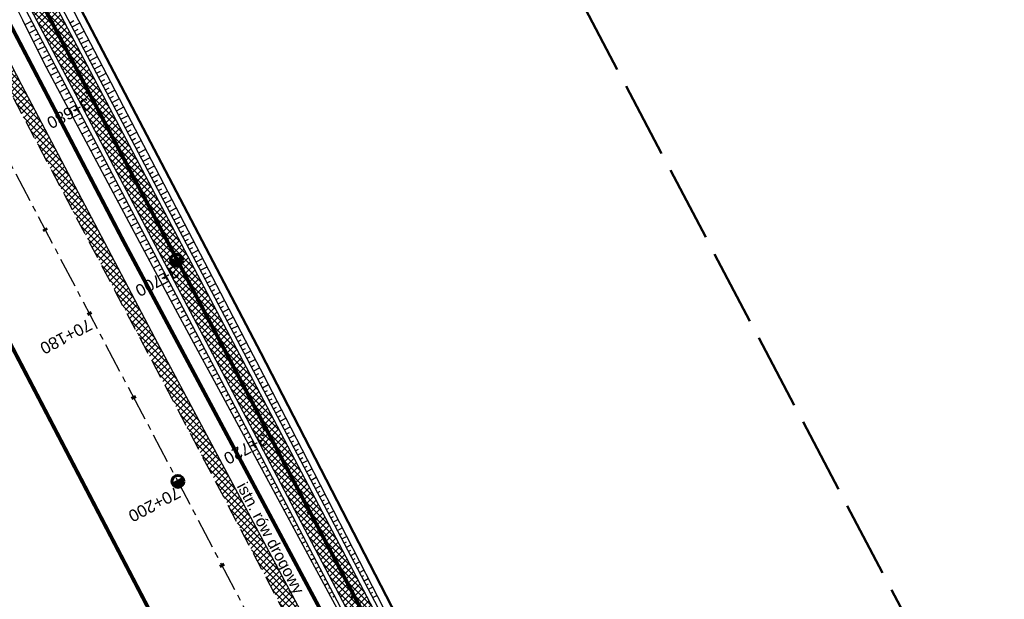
# Model space of a CAD drawing. Header units: metres. Extents: x 7529615 to 7533751, y 5721195 to 5727898.
# Tile 23 of 138: x 7531424 to 7531528, y 5724494 to 5724556. Entities that reach past the tile are written whole.
import ezdxf

# ---------------------------------------------------------------- set-up
doc = ezdxf.new("R2010")
doc.units = ezdxf.units.M
for name, pattern in [('CENTER', [50.8, 31.75, -6.35, 6.35, -6.35]), ('CENTER2', [28.575, 19.05, -3.175, 3.175, -3.175]), ('HIDDEN', [9.525, 6.35, -3.175]), ('L_0_09', [2.5, 2, -0.5])]:
    doc.linetypes.add(name, pattern=pattern)
for name, color, linetype in [('C-DROGI-SYTUACJA-ETYKIETY', 7, 'Continuous'), ('D-hatch-pobocza', 131, 'Continuous'), ('D-pobocza', 60, 'Continuous'), ('D-rowy', 160, 'Continuous'), ('D-skarpa', 2, 'Continuous'), ('D-skarpa-kreskowanie', 2, 'Continuous')]:
    doc.layers.add(name, color=color, linetype=linetype)
for name, color, linetype, lineweight, true_color in [('D-hatch-ciag-pieszo-rowerowy', 7, 'Continuous', 13, 0xff9f80), ('D-linia-podzialowa-ZRID', 7, 'Continuous', 50, 0x40ff00), ('zakres-mdcp', 7, 'L_0_09', 50, 0xff05ff)]:
    doc.layers.add(name, color=color, linetype=linetype, lineweight=lineweight, true_color=true_color)
for name, color, linetype, lineweight in [('D-krawędzie', 3, 'Continuous', 30), ('D-obrzeża', 2, 'Continuous', 30), ('D-opisy', 2, 'Continuous', 30), ('D-oś', 2, 'CENTER', 30), ('D-pas-drogowy', 7, 'HIDDEN', 50)]:
    doc.layers.add(name, color=color, linetype=linetype, lineweight=lineweight)
doc.layers.add('poprzeczki', color=7, linetype='Continuous', true_color=0x0000c7)
doc.styles.get("Standard").update_dxf_attribs({"font": 'arial.ttf'})

# ---------------------------------------------------------------- blocks, each defined once
blk = doc.blocks.new('kilometraz')
at = {"linetype": 'ByBlock', "lineweight": -2}
blk.add_hatch(color=0, dxfattribs=at).paths.add_polyline_path([(0, -0.28125, 0.41421356), (0.28125, 0, 0.41421356), (0, 0.28125)])
at = {"color": 0, "linetype": 'ByBlock', "lineweight": -2}
blk.add_line((0, 0.28125), (0, -0.28125), dxfattribs=at)
blk.add_circle((0, 0), 0.28125, dxfattribs=at)
blk = doc.blocks.new('AeccTickLine')
at = {"color": 0, "linetype": 'ByBlock', "lineweight": -2}
blk.add_line((0, 1), (0, -1), dxfattribs=at)

msp = doc.modelspace()

# ---------------------------------------------------------------- hatches: boundary and pattern name
at = {"layer": 'D-hatch-ciag-pieszo-rowerowy'}
h = msp.add_hatch(dxfattribs=at)
h.set_pattern_fill('ANSI37', color=256, scale=0.15, style=0)
h.set_pattern_definition([(45, (0.88535, 0.46493), (-0.33675960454, 0.33675960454), []), (135, (0.88535, 0.46493), (-0.33675960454, -0.33675960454), [])])
h.paths.add_polyline_path([(7531426.003, 5724559.81), (7531399.692, 5724609.942), (7531381.172, 5724645.403), (7531371.149, 5724664.426), (7531369.294, 5724662.583), (7531378.958, 5724644.242), (7531397.477, 5724608.783), (7531423.79, 5724558.646), (7531445.036, 5724518.378), (7531473.71, 5724463.87), (7531482.589, 5724446.952), (7531484.87, 5724447.986), (7531475.922, 5724465.034), (7531447.248, 5724519.543)])
at = {"layer": 'D-hatch-pobocza'}
h = msp.add_hatch(dxfattribs=at)
h.set_pattern_fill('ANSI37', color=256, scale=0.15, style=0)
h.set_pattern_definition([(45, (0, 0), (-0.33675960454, 0.33675960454), []), (135, (0, 0), (-0.33675960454, -0.33675960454), [])])
h.paths.add_polyline_path([(7531410.67, 5724574.2), (7531398.06, 5724598.28), (7531373.71, 5724644.55), (7531366.184, 5724659.134), (7531365.969, 5724658.886), (7531365.498, 5724656.917), (7531373.645, 5724641.454), (7531392.162, 5724605.999), (7531418.48, 5724555.853), (7531439.727, 5724515.582), (7531476.36, 5724446.19), (7531478.829, 5724445.626), (7531467.27, 5724466.87), (7531457.65, 5724485.09), (7531437.94, 5724521.98), (7531423.89, 5724548.61)])

# ---------------------------------------------------------------- linework, layer by layer
at = {"layer": 'D-krawędzie', "linetype": 'HIDDEN', "ltscale": 0.3, "flags": 128}
msp.add_lwpolyline([(7530572.01, 5726166.06), (7530620.381, 5726072.761), (7530641.555, 5726032.008), (7530660.961, 5725995.07), (7530689.128, 5725941.54), (7530707.336, 5725907.032), (7530725.256, 5725873.093), (7530743.97, 5725837.654), (7530770.527, 5725787.119), (7530787.864, 5725754.267), (7530809.898, 5725712.542), (7530824.739, 5725684.389), (7530840.856, 5725653.693), (7530860.675, 5725616.154), (7530865.283, 5725607.394), (7530878.05, 5725583.08), (7530918.172, 5725507.178), (7530950.163, 5725446.305), (7530993.419, 5725364.265), (7531022.766, 5725308.719), (7531053.81, 5725249.872), (7531081.166, 5725197.875), (7531103.902, 5725154.541), (7531128.123, 5725108.448), (7531149.3, 5725068.25), (7531167.38, 5725033.767), (7531197.165, 5724976.988), (7531228.151, 5724918.034), (7531253.153, 5724870.491), (7531286.796, 5724806.654), (7531306.74, 5724768.665), (7531335.094, 5724714.652), (7531357.319, 5724672.439), (7531373.645, 5724641.454), (7531392.162, 5724605.999), (7531418.48, 5724555.853), (7531439.727, 5724515.582), (7531468.399, 5724461.077), (7531491.782, 5724416.528), (7531531.99, 5724339.833), (7531557.227, 5724291.659), (7531569.852, 5724267.577), (7531591.376, 5724226.548), (7531610.004, 5724191.103), (7531616.883, 5724177.999), (7531629.985, 5724153.025), (7531641.007, 5724132.022), (7531664.906, 5724087.617), (7531677.644, 5724064.786), (7531683.112, 5724054.988), (7531686.753, 5724048.18), (7531695.448, 5724031.697), (7531703.749, 5724015.917), (7531709.214, 5724005.514), (7531719.389, 5723986.147), (7531726.295, 5723973), (7531732.741, 5723960.736), (7531735.13, 5723956.19)], dxfattribs=at)
at = {"layer": 'D-linia-podzialowa-ZRID', "color": 12, "ltscale": 15, "true_color": 0xc70000}
msp.add_lwpolyline([(7531170.59, 5725055.606), (7531170.59, 5725055.606), (7531173.733, 5725044.081), (7531215.342, 5724964.86), (7531238.054, 5724921.685), (7531262.39, 5724875.283), (7531295.587, 5724811.266), (7531348.488, 5724712.363), (7531363.741, 5724682.684), (7531366.987, 5724675.865), (7531382.541, 5724646.111), (7531401.299, 5724610.875), (7531428.965, 5724558.862), (7531449.111, 5724520.398), (7531477.293, 5724465.831), (7531500.996, 5724421.113), (7531512.122, 5724400.549), (7531513.782, 5724396.757), (7531513.782, 5724396.757)], dxfattribs=at)
at = {"layer": 'D-obrzeża'}
msp.add_lwpolyline([(7531162.547, 5725061.318), (7531165.882, 5725054.959, -0.0685737), (7531167.27, 5725051.106), (7531167.915, 5725048.068, 0.0687895), (7531170.704, 5725040.34), (7531202.515, 5724979.795), (7531233.696, 5724920.95), (7531258.824, 5724873.473), (7531292.225, 5724809.507), (7531312.052, 5724771.454), (7531340.423, 5724719.339, -0.0090201), (7531345.426, 5724709.741), (7531362.629, 5724675.233), (7531378.958, 5724644.242), (7531397.477, 5724608.783), (7531423.79, 5724558.646), (7531445.036, 5724518.378), (7531473.71, 5724463.87), (7531497.095, 5724419.316), (7531505.905, 5724402.511, -0.0331712), (7531508.586, 5724396.451), (7531511.248, 5724389.164)], format="xyb", dxfattribs=at)
msp.add_lwpolyline([(7531484.87, 5724447.986), (7531475.922, 5724465.034), (7531447.248, 5724519.543), (7531426.003, 5724559.81), (7531399.692, 5724609.942), (7531381.172, 5724645.403), (7531371.149, 5724664.426)], dxfattribs=at)
at = {"layer": 'D-oś', "linetype": 'CENTER2', "lineweight": 35, "ltscale": 0.2}
msp.add_lwpolyline([(7531156.869, 5725074.83), (7531166.993, 5725055.55, -0.0687315), (7531168.479, 5725051.432), (7531169.1, 5725048.503, 0.0687825), (7531171.89, 5725040.776), (7531203.621, 5724980.378), (7531234.8, 5724921.535), (7531259.931, 5724874.055), (7531293.333, 5724810.086), (7531313.16, 5724772.033), (7531341.529, 5724719.923, -0.0090232), (7531346.533, 5724710.322), (7531363.735, 5724675.815), (7531380.065, 5724644.823), (7531398.584, 5724609.363), (7531424.897, 5724559.228), (7531446.142, 5724518.961), (7531474.816, 5724464.452), (7531498.201, 5724419.897)], format="xyb", dxfattribs=at)
at = {"layer": 'D-oś', "ltscale": 0.1}
msp.add_lwpolyline([(7531488.683, 5724414.901), (7531465.302, 5724459.448), (7531436.63, 5724513.951), (7531415.383, 5724554.223), (7531389.061, 5724604.375), (7531370.545, 5724639.828), (7531354.222, 5724670.808), (7531331.996, 5724713.024), (7531303.641, 5724767.038), (7531283.699, 5724805.024), (7531250.055, 5724868.862), (7531225.053, 5724916.406), (7531194.065, 5724975.362), (7531164.28, 5725032.142), (7531146.202, 5725066.622)], dxfattribs=at)
at = {"layer": 'D-pas-drogowy', "ltscale": 0.2, "flags": 128}
msp.add_lwpolyline([(7531633.019, 5724182.834, 0.4, 0.4, 0), (7531617.559, 5724211.608, 0.4, 0.4, 0), (7531566.784, 5724302.736, 0.4, 0.4, 0), (7531538.419, 5724356.47, 0.4, 0.4, 0), (7531526.32, 5724379.39, 0.4, 0.4, 0), (7531516.102, 5724393.607, 0.4, 0.4, 0.0014851), (7531513.78, 5724396.838, 0.4, 0.4, 0), (7531501.87, 5724413.41, 0.4, 0.4, 0), (7531474.926, 5724464.508, 0.4, 0.4, 0), (7531446.2, 5724518.992, 0.4, 0.4, 0), (7531424.962, 5724559.262, 0.4, 0.4, 0), (7531398.444, 5724609.566, 0.4, 0.4, 0), (7531379.647, 5724645.216, 0.4, 0.4, 0), (7531365.23, 5724672.56, 0.4, 0.4, 0), (7531341.306, 5724717.915, 0.4, 0.4, 0), (7531312.9, 5724771.789, 0.4, 0.4, 0), (7531292.591, 5724810.307, 0.4, 0.4, 0), (7531259.392, 5724873.271, 0.4, 0.4, 0), (7531233.74, 5724921.923, 0.4, 0.4, 0), (7531203.073, 5724980.092, 0.4, 0.4, 0), (7531173.471, 5725036.225, 0.4, 0.4, 0), (7531168.27, 5725046.09, 0.4, 0.4, 0), (7531172.29, 5725062.58, 0.4, 0.4, 0), (7531166.31, 5725074.58, 0.4, 0.4, 0), (7531150.32, 5725079.6, 0.4, 0.4, 0), (7531141.5, 5725096.43, 0.4, 0.4, 0), (7531109.312, 5725157.814, 0.4, 0.4, 0), (7531086.641, 5725201.048, 0.4, 0.4, 0), (7531059.198, 5725253.384, 0.4, 0.4, 0), (7531028.207, 5725312.489, 0.4, 0.4, 0), (7530999.105, 5725367.99, 0.4, 0.4, 0), (7530956.248, 5725449.725, 0.4, 0.4, 0), (7530924.398, 5725510.464, 0.4, 0.4, 0), (7530897.51, 5725561.74, 0.4, 0.4, 0), (7530894.46, 5725566.14, 0.4, 0.4, 0), (7530892.16, 5725570.49, 0.4, 0.4, 0), (7530869.363, 5725613.307, 0.4, 0.4, 0), (7530861.694, 5725627.705, 0.4, 0.4, 0), (7530852.74, 5725644.52, 0.4, 0.4, 0), (7530831.51, 5725684.2, 0.4, 0.4, 0), (7530811.13, 5725722.52, 0.4, 0.4, 0), (7530792.348, 5725757.941, 0.4, 0.4, 0), (7530768.03, 5725803.8, 0.4, 0.4, 0), (7530748.769, 5725840.179, 0.4, 0.4, 0), (7530727.7, 5725879.97, 0.4, 0.4, 0), (7530712.098, 5725909.545, 0.4, 0.4, 0), (7530693.644, 5725944.645, 0.4, 0.4, 0), (7530665.702, 5725997.539, 0.4, 0.4, 0), (7530641.76, 5726042.88, 0.4, 0.4, 0), (7530616.5, 5726091.48, 0.4, 0.4, 0), (7530604.628, 5726114.32, 0.4, 0.4, -0.0077628), (7530602.5, 5726118.43, 0.4, 0.4, 0), (7530603.992, 5726123.395, 0.4, 0.4, 0), (7530606.53, 5726131.84, 0.4, 0.4, 0), (7530603.27, 5726136.83, 0.4, 0.4, 0), (7530593.776, 5726151.369, 0.4, 0.4, 0), (7530590.203, 5726156.84, 0.4, 0.4, 0), (7530583.3, 5726167.41, 0.4, 0.4, 0), (7530580.578, 5726170.428, 0.4, 0.4, 0), (7530575.85, 5726175.67, 0.4, 0.4, 0), (7530569.01, 5726186.66, 0.4, 0.4, 0), (7530562.555, 5726199.189, 0.4, 0.4, 0), (7530555.67, 5726211.39, 0.4, 0.4, 0), (7530548.29, 5726224.23, 0.4, 0.4, 0), (7530540.58, 5726237.71, 0.4, 0.4, 0), (7530532.68, 5726252.65, 0.4, 0.4, 0), (7530524.06, 5726269.35, 0.4, 0.4, 0), (7530502.82, 5726309.91, 0.4, 0.4, 0), (7530488.83, 5726336.63, 0.4, 0.4, 0), (7530466.03, 5726380.16, 0.4, 0.4, 0), (7530438.47, 5726432.77, 0.4, 0.4, 0), (7530424.53, 5726459.09, 0.4, 0.4, 0), (7530401.63, 5726502.97, 0.4, 0.4, 0), (7530383.38, 5726538.06, 0.4, 0.4, 0), (7530353.97, 5726593.52, 0.4, 0.4, 0), (7530338.47, 5726622.74, 0.4, 0.4, 0), (7530322.01, 5726653.88, 0.4, 0.4, 0), (7530297.54, 5726700.33, 0.4, 0.4, 0), (7530287.38, 5726719.6, 0.4, 0.4, 0), (7530285.95, 5726722.316, 0.4, 0.4, 0), (7530280.26, 5726733.12, 0.4, 0.4, 0), (7530266.73, 5726758.74, 0.4, 0.4, 0), (7530260.42, 5726770.47, 0.4, 0.4, 0), (7530253.25, 5726783.82, 0.4, 0.4, 0), (7530244.95, 5726799.33, 0.4, 0.4, 0), (7530239.39, 5726808.49, 0.4, 0.4, 0), (7530238.29, 5726807.9, 0.4, 0.4, 0), (7530218.11, 5726850.67, 0.4, 0.4, 0), (7530175.907, 5726928.168, 0.4, 0.4, 0), (7530096.68, 5727076.15, 0.4, 0.4, 0), (7530094.68, 5727079.89, 0.4, 0.4, 0), (7530064.597, 5727135.523, 0.4, 0.4, 0), (7530046.731, 5727168.892, 0.4, 0.4, 0), (7530025.803, 5727208.461, 0.4, 0.4, 0), (7530012.847, 5727232.979, 0.4, 0.4, 0), (7529994.15, 5727268.45, 0.4, 0.4, 0), (7529981.671, 5727291.93, 0.4, 0.4, 0), (7529949.89, 5727351.73, 0.4, 0.4, 0), (7529924.75, 5727399.03, 0.4, 0.4, 0), (7529915.516, 5727417.1, 0.4, 0.4, 0), (7529885.83, 5727475.19, 0.4, 0.4, 0), (7529862.56, 5727519.97, 0.4, 0.4, 0), (7529852.985, 5727538.191, 0.4, 0.4, 0), (7529836.513, 5727569.511, 0.4, 0.4, 0), (7529815.369, 5727609.141, 0.4, 0.4, 0), (7529792.795, 5727651.247, 0.4, 0.4, 0), (7529774.199, 5727685.858, 0.4, 0.4, 0), (7529746.966, 5727736.059, 0.4, 0.4, 0), (7529733.92, 5727757.62, 0.4, 0.4, 0), (7529708.607, 5727806.389, 0.4, 0.4, 0), (7529688.492, 5727796.345, 0.4, 0.4, 0), (7529723.55, 5727729.88, 0.4, 0.4, 0), (7529725.42, 5727730.2, 0.4, 0.4, 0), (7529735.38, 5727711.28, 0.4, 0.4, 0), (7529739.21, 5727707.77, 0.4, 0.4, 0), (7529753.31, 5727681.13, 0.4, 0.4, 0), (7529755.178, 5727682.114, 0.4, 0.4, 0), (7529792.102, 5727611.923, 0.4, 0.4, 0), (7529811.741, 5727574.662, 0.4, 0.4, 0), (7529835.194, 5727530.193, 0.4, 0.4, 0), (7529857.56, 5727487.787, 0.4, 0.4, 0), (7529875.155, 5727454.426, 0.4, 0.4, 0), (7529890.63, 5727425.131, 0.4, 0.4, 0), (7529900.671, 5727406.159, 0.4, 0.4, 0), (7529953.284, 5727306.747, 0.4, 0.4, 0), (7529983.208, 5727250.207, 0.4, 0.4, 0), (7530015.379, 5727189.42, 0.4, 0.4, 0), (7530062.319, 5727099.625, 0.4, 0.4, 0), (7530100.06, 5727027.16, 0.4, 0.4, 0), (7530105.06, 5727018.32, 0.4, 0.4, 0), (7530143.175, 5726945.066, 0.4, 0.4, 0), (7530170.547, 5726892.961, 0.4, 0.4, 0), (7530195.92, 5726850.75, 0.4, 0.4, 0), (7530194.71, 5726849.15, 0.4, 0.4, 0), (7530197.22, 5726845.06, 0.4, 0.4, 0), (7530254.03, 5726738.21, 0.4, 0.4, 0), (7530261.371, 5726724.163, 0.4, 0.4, 0), (7530281.54, 5726685.57, 0.4, 0.4, 0), (7530289.214, 5726671.967, 0.4, 0.4, 0), (7530300.51, 5726651.778, 0.4, 0.4, 0), (7530303.939, 5726645.168, 0.4, 0.4, 0), (7530334.708, 5726583.665, 0.4, 0.4, 0), (7530397.759, 5726458.5, 0.4, 0.4, 0), (7530450.41, 5726357.28, 0.4, 0.4, 0), (7530482.4, 5726303.41, 0.4, 0.4, 0), (7530483.688, 5726301.003, 0.4, 0.4, 0), (7530491.35, 5726283.94, 0.4, 0.4, 0), (7530512.67, 5726243.78, 0.4, 0.4, 0), (7530529.43, 5726209.46, 0.4, 0.4, 0), (7530571.29, 5726130.56, 0.4, 0.4, 0), (7530581.28, 5726107.21, 0.4, 0.4, 0), (7530591.16, 5726088.44, 0.4, 0.4, 0), (7530597.42, 5726080.68, 0.4, 0.4, 0), (7530607.21, 5726063.51, 0.4, 0.4, 0), (7530610.82, 5726061.93, 0.4, 0.4, 0), (7530634.935, 5726016.147, 0.4, 0.4, 0), (7530642.914, 5726001.078, 0.4, 0.4, 0), (7530695.12, 5725902.09, 0.4, 0.4, 0), (7530708.718, 5725876.303, 0.4, 0.4, 0), (7530755.54, 5725787.51, 0.4, 0.4, 0), (7530802.56, 5725694.925, 0.4, 0.4, 0), (7530840.085, 5725624.059, 0.4, 0.4, 0), (7530865.243, 5725577.494, 0.4, 0.4, 0), (7530914.557, 5725484.684, 0.4, 0.4, 0), (7530964.182, 5725390.836, 0.4, 0.4, 0), (7531008.007, 5725307.954, 0.4, 0.4, 0), (7531059.253, 5725211.041, 0.4, 0.4, 0), (7531127.66, 5725081.67, 0.4, 0.4, 0), (7531345.12, 5724669.94, 0.4, 0.4, 0), (7531388.464, 5724586.93, 0.4, 0.4, 0), (7531412.35, 5724541.183, 0.4, 0.4, 0), (7531482.09, 5724407.62, 0.4, 0.4, 0), (7531504.02, 5724366.79, 0.4, 0.4, 0), (7531519.374, 5724337.52, 0.4, 0.4, 0), (7531563.749, 5724252.932, 0.4, 0.4, 0), (7531602.175, 5724179.681, 0.4, 0.4, 0), (7531619.177, 5724147.204, 0.4, 0.4, 0), (7531625.038, 5724135.635, 0.4, 0.4, 0), (7531656.796, 5724073.316, 0.4, 0.4, 0), (7531675.12, 5724037.36, 0.4, 0.4, 0), (7531682.71, 5724022.92, 0.4, 0.4, 0), (7531705.565, 5723979.811, 0.4, 0.4, 0), (7531736.606, 5723921.262, 0.4, 0.4, 0), (7531750.46, 5723895.13, 0.4, 0.4, 0), (7531740.77, 5723886.56, 0.4, 0.4, 0), (7531732.86, 5723885, 0.4, 0.4, 0), (7531722.18, 5723887.77, 0.4, 0.4, 0), (7531729.87, 5723862.17, 0.4, 0.4, 0), (7531742.92, 5723861.93, 0.4, 0.4, 0), (7531763.71, 5723859.52, 0.4, 0.4, 0), (7531768.42, 5723854.12, 0.4, 0.4, 0), (7531787.42, 5723817.97, 0.4, 0.4, 0), (7531795.57, 5723809.82, 0.4, 0.4, 0), (7531816.347, 5723819.85, 0.4, 0.4, 0), (7531816.347, 5723819.85, 0.4, 0.4, 0), (7531805.06, 5723843.23, 0.4, 0.4, 0), (7531803.61, 5723886.23, 0.4, 0.4, 0), (7531803.61, 5723886.23, 0.4, 0.4, 0), (7531780.08, 5723929.25, 0.4, 0.4, 0), (7531758.69, 5723936.76, 0.4, 0.4, 0), (7531749.359, 5723946.412, 0.4, 0.4, 0), (7531742.71, 5723953.29, 0.4, 0.4, 0), (7531735.177, 5723967.878, 0.4, 0.4, 0), (7531722.37, 5723992.68, 0.4, 0.4, 0), (7531705.042, 5724030.886, 0.4, 0.4, 0), (7531699.47, 5724043.17, 0.4, 0.4, 0), (7531692.69, 5724058.11, 0.4, 0.4, 0), (7531679.672, 5724084.017, 0.4, 0.4, 0), (7531674.55, 5724094.21, 0.4, 0.4, 0), (7531666.633, 5724114.003, 0.4, 0.4, 0), (7531649, 5724153.82, 0.4, 0.4, 0), (7531641.49, 5724149.34, 0.4, 0.4, 0), (7531626.04, 5724179.34, 0.4, 0.4, 0), (7531633.03, 5724182.84, 0, 0, 0)], format="xyseb", dxfattribs=at)
at = {"layer": 'D-pobocza'}
for points in [[(7531485.326, 5724448.193), (7531476.365, 5724465.266), (7531447.69, 5724519.776), (7531426.445, 5724560.043), (7531400.135, 5724610.174), (7531381.615, 5724645.636), (7531371.52, 5724664.794)], [(7531369.222, 5724661.648), (7531378.515, 5724644.01), (7531397.034, 5724608.551), (7531423.348, 5724558.413), (7531444.594, 5724518.145), (7531473.267, 5724463.637), (7531482.133, 5724446.746)], [(7531478.829, 5724445.626), (7531467.27, 5724466.87), (7531457.65, 5724485.09), (7531437.94, 5724521.98), (7531423.89, 5724548.61), (7531410.67, 5724574.2), (7531398.06, 5724598.28), (7531373.71, 5724644.55), (7531366.184, 5724659.134)]]:
    msp.add_lwpolyline(points, dxfattribs=at)
at = {"layer": 'D-rowy', "linetype": 'HIDDEN', "ltscale": 0.1, "const_width": 0.4, "flags": 128}
msp.add_lwpolyline([(7531506.121, 5724397.133), (7531489.191, 5724429.341), (7531483.4, 5724440.512), (7531478.412, 5724450.147), (7531462.901, 5724479.304), (7531434.633, 5724532.162), (7531396.749, 5724604.645), (7531378.596, 5724640.173), (7531368.21, 5724659.05), (7531363.9, 5724666.92), (7531355.877, 5724682.662), (7531338.033, 5724716.835), (7531309.902, 5724770.333), (7531304.158, 5724781.147), (7531299.737, 5724789.052), (7531294.93, 5724798.468), (7531279.862, 5724827.641), (7531247.715, 5724888.417), (7531220.373, 5724940.873), (7531195.514, 5724987.527), (7531168.706, 5725038.836), (7531161.296, 5725053.455), (7531161.296, 5725053.455)], dxfattribs=at)
at = {"layer": 'D-skarpa', "linetype": 'Continuous'}
msp.add_lwpolyline([(7531422.697, 5724558.074), (7531423.974, 5724555.51), (7531426.2, 5724551.032), (7531428.539, 5724546.612), (7531430.914, 5724542.212), (7531433.27, 5724537.802), (7531437.98, 5724528.981), (7531440.343, 5724524.574), (7531442.721, 5724520.175), (7531443.991, 5724517.826), (7531445.095, 5724515.778), (7531459.331, 5724489.369), (7531461.688, 5724484.959), (7531464.024, 5724480.539), (7531468.721, 5724471.71), (7531471.078, 5724467.301), (7531473.123, 5724463.562), (7531473.477, 5724462.915), (7531475.873, 5724458.525), (7531478.242, 5724454.122), (7531480.472, 5724449.646), (7531481.921, 5724446.65)], dxfattribs=at)
msp.add_lwpolyline([(7531428.595, 5724557.949), (7531448.318, 5724520.109), (7531449.394, 5724518.039), (7531451.7, 5724513.603), (7531454.001, 5724509.164), (7531460.854, 5724495.82), (7531463.139, 5724491.372), (7531465.424, 5724486.925, 0.0041922), (7531472.327, 5724473.608), (7531476.661, 5724465.422), (7531477.007, 5724464.768), (7531479.342, 5724460.347), (7531481.643, 5724455.907), (7531483.865, 5724451.427), (7531485.473, 5724448.26)], format="xyb", dxfattribs=at)
at = {"layer": 'D-skarpa-kreskowanie', "linetype": 'Continuous'}
for p, q in [((7531424.957, 5724555.364, 109), (7531424.235, 5724554.984, 108.457)), ((7531425.19, 5724554.922, 109), (7531424.824, 5724554.729, 108.724)), ((7531428.998, 5724555.206, 109.129), (7531429.4, 5724555.418, 108.826)), ((7531429.231, 5724554.763, 109.129), (7531430.034, 5724555.187, 108.524)), ((7531429.464, 5724554.321, 109.129), (7531429.865, 5724554.533, 108.827)), ((7531425.423, 5724554.48, 109), (7531424.681, 5724554.088, 108.44)), ((7531425.89, 5724553.595, 108.999), (7531425.126, 5724553.192, 108.424)), ((7531425.657, 5724554.038, 109), (7531425.28, 5724553.839, 108.716)), ((7531429.698, 5724553.879, 109.129), (7531430.497, 5724554.301, 108.526)), ((7531429.931, 5724553.437, 109.129), (7531430.329, 5724553.647, 108.828)), ((7531426.356, 5724552.711, 108.999), (7531425.571, 5724552.297, 108.407)), ((7531426.123, 5724553.153, 108.999), (7531425.736, 5724552.949, 108.707)), ((7531430.164, 5724552.995, 109.128), (7531430.959, 5724553.414, 108.529)), ((7531430.397, 5724552.552, 109.128), (7531430.794, 5724552.761, 108.83)), ((7531430.631, 5724552.11, 109.128), (7531431.421, 5724552.527, 108.532)), ((7531426.823, 5724551.827, 108.999), (7531426.016, 5724551.401, 108.391)), ((7531426.59, 5724552.269, 108.999), (7531426.192, 5724552.059, 108.699)), ((7531430.864, 5724551.668, 109.128), (7531431.258, 5724551.876, 108.831)), ((7531431.097, 5724551.226, 109.128), (7531431.883, 5724551.64, 108.535)), ((7531427.29, 5724550.942, 108.998), (7531426.475, 5724550.512, 108.384)), ((7531427.056, 5724551.384, 108.999), (7531426.649, 5724551.169, 108.691)), ((7531427.523, 5724550.5, 108.998), (7531427.116, 5724550.285, 108.691)), ((7531431.331, 5724550.783, 109.128), (7531431.723, 5724550.99, 108.832)), ((7531431.564, 5724550.341, 109.127), (7531432.346, 5724550.753, 108.538)), ((7531427.756, 5724550.058, 108.998), (7531426.943, 5724549.628, 108.384)), ((7531427.99, 5724549.615, 108.998), (7531427.583, 5724549.401, 108.691)), ((7531431.797, 5724549.899, 109.127), (7531432.187, 5724550.105, 108.833)), ((7531432.031, 5724549.457, 109.127), (7531432.808, 5724549.867, 108.541)), ((7531428.223, 5724549.173, 108.998), (7531427.41, 5724548.744, 108.385)), ((7531428.456, 5724548.731, 108.997), (7531428.05, 5724548.517, 108.691)), ((7531432.264, 5724549.014, 109.127), (7531432.651, 5724549.219, 108.835)), ((7531432.497, 5724548.572, 109.127), (7531433.27, 5724548.98, 108.544)), ((7531432.731, 5724548.13, 109.126), (7531433.116, 5724548.333, 108.836)), ((7531428.69, 5724548.289, 108.997), (7531427.878, 5724547.861, 108.385)), ((7531429.156, 5724547.404, 108.997), (7531428.346, 5724546.977, 108.386)), ((7531428.923, 5724547.846, 108.997), (7531428.518, 5724547.633, 108.691)), ((7531432.964, 5724547.688, 109.126), (7531433.732, 5724548.093, 108.547)), ((7531433.197, 5724547.246, 109.126), (7531433.58, 5724547.448, 108.837)), ((7531429.623, 5724546.52, 108.996), (7531428.818, 5724546.095, 108.39)), ((7531429.39, 5724546.962, 108.997), (7531428.985, 5724546.749, 108.692)), ((7531433.431, 5724546.803, 109.126), (7531434.194, 5724547.206, 108.55)), ((7531433.664, 5724546.361, 109.126), (7531434.045, 5724546.562, 108.838)), ((7531433.897, 5724545.919, 109.125), (7531434.657, 5724546.32, 108.553)), ((7531430.09, 5724545.635, 108.996), (7531429.293, 5724545.215, 108.395)), ((7531429.856, 5724546.078, 108.996), (7531429.456, 5724545.866, 108.694)), ((7531430.323, 5724545.193, 108.996), (7531429.927, 5724544.984, 108.697)), ((7531434.131, 5724545.477, 109.125), (7531434.509, 5724545.676, 108.84)), ((7531434.364, 5724545.034, 109.125), (7531435.119, 5724545.433, 108.556)), ((7531430.556, 5724544.751, 108.996), (7531429.768, 5724544.335, 108.401)), ((7531430.79, 5724544.309, 108.995), (7531430.397, 5724544.102, 108.7)), ((7531434.597, 5724544.592, 109.125), (7531434.974, 5724544.791, 108.841)), ((7531434.831, 5724544.15, 109.125), (7531435.581, 5724544.546, 108.559)), ((7531431.023, 5724543.866, 108.995), (7531430.243, 5724543.455, 108.407)), ((7531431.256, 5724543.424, 108.995), (7531430.868, 5724543.22, 108.703)), ((7531435.064, 5724543.708, 109.124), (7531435.438, 5724543.905, 108.842)), ((7531435.297, 5724543.266, 109.124), (7531436.043, 5724543.659, 108.562)), ((7531431.489, 5724542.982, 108.995), (7531430.718, 5724542.575, 108.413)), ((7531431.956, 5724542.098, 108.994), (7531431.191, 5724541.694, 108.417)), ((7531431.723, 5724542.54, 108.995), (7531431.339, 5724542.337, 108.705)), ((7531435.53, 5724542.823, 109.124), (7531435.902, 5724543.02, 108.844)), ((7531435.764, 5724542.381, 109.124), (7531436.505, 5724542.772, 108.565)), ((7531435.997, 5724541.939, 109.124), (7531436.367, 5724542.134, 108.845)), ((7531432.423, 5724541.213, 108.994), (7531431.662, 5724540.812, 108.42)), ((7531432.189, 5724541.655, 108.994), (7531431.808, 5724541.454, 108.707)), ((7531436.23, 5724541.497, 109.123), (7531436.968, 5724541.886, 108.568)), ((7531436.464, 5724541.054, 109.123), (7531436.831, 5724541.248, 108.846)), ((7531432.889, 5724540.329, 108.994), (7531432.133, 5724539.93, 108.424)), ((7531432.656, 5724540.771, 108.994), (7531432.277, 5724540.571, 108.708)), ((7531436.697, 5724540.612, 109.123), (7531437.43, 5724540.999, 108.571)), ((7531436.93, 5724540.17, 109.123), (7531437.296, 5724540.363, 108.847)), ((7531437.164, 5724539.728, 109.123), (7531437.892, 5724540.112, 108.574)), ((7531433.356, 5724539.444, 108.993), (7531432.605, 5724539.048, 108.427)), ((7531433.123, 5724539.886, 108.993), (7531432.746, 5724539.688, 108.709)), ((7531433.589, 5724539.002, 108.993), (7531433.215, 5724538.804, 108.711)), ((7531437.397, 5724539.286, 109.122), (7531437.76, 5724539.477, 108.849)), ((7531437.63, 5724538.843, 109.122), (7531438.354, 5724539.225, 108.576)), ((7531433.823, 5724538.56, 108.993), (7531433.076, 5724538.166, 108.43)), ((7531434.056, 5724538.118, 108.993), (7531433.684, 5724537.921, 108.712)), ((7531437.864, 5724538.401, 109.122), (7531438.224, 5724538.591, 108.85)), ((7531438.097, 5724537.959, 109.122), (7531438.816, 5724538.338, 108.579)), ((7531434.289, 5724537.675, 108.992), (7531433.547, 5724537.284, 108.433)), ((7531434.523, 5724537.233, 108.992), (7531434.153, 5724537.038, 108.713)), ((7531438.33, 5724537.517, 109.122), (7531438.689, 5724537.706, 108.851)), ((7531438.564, 5724537.074, 109.121), (7531439.279, 5724537.452, 108.582)), ((7531434.756, 5724536.791, 108.992), (7531434.018, 5724536.402, 108.436)), ((7531435.223, 5724535.906, 108.992), (7531434.489, 5724535.519, 108.439)), ((7531434.989, 5724536.349, 108.992), (7531434.621, 5724536.155, 108.715)), ((7531438.797, 5724536.632, 109.121), (7531439.153, 5724536.82, 108.852)), ((7531439.03, 5724536.19, 109.121), (7531439.741, 5724536.565, 108.585)), ((7531439.264, 5724535.748, 109.121), (7531439.618, 5724535.935, 108.854)), ((7531435.689, 5724535.022, 108.991), (7531434.96, 5724534.637, 108.442)), ((7531435.456, 5724535.464, 108.991), (7531435.09, 5724535.271, 108.716)), ((7531439.497, 5724535.306, 109.121), (7531440.203, 5724535.678, 108.588)), ((7531439.73, 5724534.863, 109.12), (7531440.082, 5724535.049, 108.855)), ((7531436.156, 5724534.138, 108.991), (7531435.431, 5724533.755, 108.445)), ((7531435.923, 5724534.58, 108.991), (7531435.559, 5724534.388, 108.717)), ((7531439.963, 5724534.421, 109.12), (7531440.665, 5724534.791, 108.591)), ((7531440.197, 5724533.979, 109.12), (7531440.547, 5724534.163, 108.856)), ((7531440.43, 5724533.537, 109.12), (7531441.127, 5724533.905, 108.594)), ((7531436.622, 5724533.253, 108.99), (7531435.902, 5724532.873, 108.447)), ((7531436.389, 5724533.695, 108.991), (7531436.028, 5724533.505, 108.718)), ((7531436.856, 5724532.811, 108.99), (7531436.497, 5724532.621, 108.72)), ((7531440.663, 5724533.094, 109.12), (7531441.011, 5724533.278, 108.858)), ((7531440.897, 5724532.652, 109.119), (7531441.59, 5724533.018, 108.597)), ((7531437.089, 5724532.369, 108.99), (7531436.373, 5724531.991, 108.45)), ((7531437.322, 5724531.926, 108.99), (7531436.966, 5724531.738, 108.721)), ((7531441.13, 5724532.21, 109.119), (7531441.475, 5724532.392, 108.859)), ((7531441.363, 5724531.768, 109.119), (7531442.052, 5724532.131, 108.6)), ((7531437.556, 5724531.484, 108.99), (7531436.844, 5724531.109, 108.453)), ((7531437.789, 5724531.042, 108.989), (7531437.434, 5724530.855, 108.722)), ((7531441.597, 5724531.325, 109.119), (7531441.94, 5724531.507, 108.86)), ((7531441.83, 5724530.883, 109.119), (7531442.514, 5724531.244, 108.603)), ((7531438.022, 5724530.6, 108.989), (7531437.315, 5724530.227, 108.456)), ((7531438.489, 5724529.715, 108.989), (7531437.786, 5724529.344, 108.459)), ((7531438.256, 5724530.157, 108.989), (7531437.903, 5724529.971, 108.723)), ((7531442.063, 5724530.441, 109.118), (7531442.404, 5724530.621, 108.861)), ((7531442.297, 5724529.999, 109.118), (7531442.976, 5724530.357, 108.606)), ((7531442.53, 5724529.557, 109.118), (7531442.869, 5724529.735, 108.863)), ((7531438.956, 5724528.831, 108.988), (7531438.258, 5724528.463, 108.462)), ((7531438.722, 5724529.273, 108.989), (7531438.372, 5724529.088, 108.725)), ((7531442.763, 5724529.114, 109.118), (7531443.438, 5724529.471, 108.609)), ((7531442.997, 5724528.672, 109.118), (7531443.333, 5724528.85, 108.864)), ((7531443.23, 5724528.23, 109.117), (7531443.901, 5724528.584, 108.612)), ((7531439.422, 5724527.946, 108.988), (7531438.73, 5724527.581, 108.466)), ((7531439.189, 5724528.389, 108.988), (7531438.842, 5724528.205, 108.726)), ((7531443.463, 5724527.788, 109.117), (7531443.798, 5724527.964, 108.865)), ((7531443.697, 5724527.345, 109.117), (7531444.363, 5724527.697, 108.615)), ((7531439.889, 5724527.062, 108.988), (7531439.203, 5724526.7, 108.47)), ((7531439.656, 5724527.504, 108.988), (7531439.311, 5724527.322, 108.728)), ((7531440.122, 5724526.62, 108.987), (7531439.781, 5724526.439, 108.73)), ((7531443.93, 5724526.903, 109.117), (7531444.262, 5724527.078, 108.866)), ((7531444.163, 5724526.461, 109.117), (7531444.825, 5724526.81, 108.618)), ((7531440.356, 5724526.177, 108.987), (7531439.675, 5724525.819, 108.474)), ((7531440.589, 5724525.735, 108.987), (7531440.25, 5724525.557, 108.732)), ((7531444.397, 5724526.019, 109.116), (7531444.726, 5724526.193, 108.868)), ((7531444.63, 5724525.577, 109.116), (7531445.287, 5724525.923, 108.621)), ((7531440.822, 5724525.293, 108.987), (7531440.148, 5724524.937, 108.478)), ((7531441.056, 5724524.851, 108.987), (7531440.72, 5724524.674, 108.734)), ((7531444.863, 5724525.134, 109.116), (7531445.191, 5724525.307, 108.869)), ((7531445.096, 5724524.692, 109.116), (7531445.75, 5724525.037, 108.624)), ((7531445.33, 5724524.25, 109.116), (7531445.655, 5724524.422, 108.87)), ((7531441.289, 5724524.409, 108.986), (7531440.622, 5724524.057, 108.484)), ((7531441.755, 5724523.524, 108.986), (7531441.098, 5724523.177, 108.49)), ((7531441.522, 5724523.966, 108.986), (7531441.191, 5724523.792, 108.737)), ((7531445.563, 5724523.808, 109.115), (7531446.212, 5724524.15, 108.626)), ((7531445.796, 5724523.365, 109.115), (7531446.12, 5724523.536, 108.872)), ((7531442.222, 5724522.64, 108.986), (7531441.573, 5724522.297, 108.497)), ((7531441.989, 5724523.082, 108.986), (7531441.662, 5724522.91, 108.74)), ((7531446.03, 5724522.923, 109.115), (7531446.674, 5724523.263, 108.629)), ((7531446.263, 5724522.481, 109.115), (7531446.584, 5724522.65, 108.873)), ((7531446.496, 5724522.039, 109.115), (7531447.136, 5724522.376, 108.632)), ((7531442.689, 5724521.755, 108.985), (7531442.049, 5724521.418, 108.503)), ((7531442.455, 5724522.197, 108.985), (7531442.133, 5724522.028, 108.743)), ((7531442.922, 5724521.313, 108.985), (7531442.605, 5724521.145, 108.746)), ((7531446.73, 5724521.597, 109.114), (7531447.048, 5724521.765, 108.874)), ((7531446.963, 5724521.154, 109.114), (7531447.598, 5724521.49, 108.635)), ((7531443.155, 5724520.871, 108.985), (7531442.525, 5724520.538, 108.51)), ((7531443.389, 5724520.429, 108.985), (7531443.076, 5724520.263, 108.749)), ((7531447.196, 5724520.712, 109.114), (7531447.513, 5724520.879, 108.875)), ((7531447.43, 5724520.27, 109.114), (7531448.061, 5724520.603, 108.638)), ((7531443.622, 5724519.986, 108.984), (7531443, 5724519.658, 108.516)), ((7531443.855, 5724519.544, 108.984), (7531443.547, 5724519.381, 108.752)), ((7531447.663, 5724519.828, 109.114), (7531447.977, 5724519.994, 108.877)), ((7531447.896, 5724519.385, 109.113), (7531448.523, 5724519.715, 108.641)), ((7531444.089, 5724519.102, 108.984), (7531443.476, 5724518.779, 108.522)), ((7531444.555, 5724518.217, 108.984), (7531443.952, 5724517.899, 108.529)), ((7531444.322, 5724518.66, 108.984), (7531444.018, 5724518.499, 108.755)), ((7531448.129, 5724518.943, 109.113), (7531448.441, 5724519.107, 108.878)), ((7531448.361, 5724518.5, 109.113), (7531448.984, 5724518.828, 108.644)), ((7531448.594, 5724518.058, 109.113), (7531448.904, 5724518.221, 108.879)), ((7531445.021, 5724517.332, 108.983), (7531444.426, 5724517.019, 108.535)), ((7531444.788, 5724517.775, 108.983), (7531444.488, 5724517.617, 108.758)), ((7531448.827, 5724517.615, 109.113), (7531449.445, 5724517.94, 108.647)), ((7531449.06, 5724517.173, 109.112), (7531449.368, 5724517.335, 108.88)), ((7531445.486, 5724516.447, 108.983), (7531444.9, 5724516.139, 108.541)), ((7531445.254, 5724516.89, 108.983), (7531444.958, 5724516.735, 108.761)), ((7531449.292, 5724516.73, 109.112), (7531449.906, 5724517.053, 108.65)), ((7531449.525, 5724516.288, 109.112), (7531449.831, 5724516.449, 108.882)), ((7531449.758, 5724515.845, 109.112), (7531450.368, 5724516.166, 108.653)), ((7531445.952, 5724515.562, 108.982), (7531445.375, 5724515.259, 108.548)), ((7531445.719, 5724516.005, 108.983), (7531445.428, 5724515.852, 108.764)), ((7531446.185, 5724515.12, 108.982), (7531445.899, 5724514.969, 108.767)), ((7531449.991, 5724515.403, 109.112), (7531450.295, 5724515.562, 108.883)), ((7531450.224, 5724514.96, 109.111), (7531450.829, 5724515.279, 108.655)), ((7531446.418, 5724514.677, 108.982), (7531445.85, 5724514.379, 108.554)), ((7531446.65, 5724514.235, 108.982), (7531446.369, 5724514.087, 108.77)), ((7531450.456, 5724514.518, 109.111), (7531450.758, 5724514.676, 108.884)), ((7531450.689, 5724514.075, 109.111), (7531451.29, 5724514.391, 108.658)), ((7531446.883, 5724513.792, 108.982), (7531446.324, 5724513.498, 108.56)), ((7531447.116, 5724513.35, 108.981), (7531446.839, 5724513.204, 108.773)), ((7531450.922, 5724513.633, 109.111), (7531451.221, 5724513.79, 108.885)), ((7531451.155, 5724513.19, 109.111), (7531451.751, 5724513.504, 108.661)), ((7531447.349, 5724512.907, 108.981), (7531446.799, 5724512.618, 108.567)), ((7531447.814, 5724512.022, 108.981), (7531447.273, 5724511.738, 108.573)), ((7531447.581, 5724512.465, 108.981), (7531447.309, 5724512.321, 108.776)), ((7531451.387, 5724512.748, 109.11), (7531451.684, 5724512.904, 108.887)), ((7531451.62, 5724512.305, 109.11), (7531452.211, 5724512.616, 108.665)), ((7531451.853, 5724511.863, 109.11), (7531452.147, 5724512.017, 108.888)), ((7531448.28, 5724511.137, 108.98), (7531447.748, 5724510.857, 108.58)), ((7531448.047, 5724511.58, 108.981), (7531447.779, 5724511.439, 108.779)), ((7531452.086, 5724511.42, 109.11), (7531452.672, 5724511.728, 108.669)), ((7531452.319, 5724510.978, 109.11), (7531452.61, 5724511.131, 108.89)), ((7531448.745, 5724510.252, 108.98), (7531448.222, 5724509.977, 108.586)), ((7531448.513, 5724510.695, 108.98), (7531448.249, 5724510.556, 108.782)), ((7531452.551, 5724510.535, 109.109), (7531453.132, 5724510.84, 108.672)), ((7531452.784, 5724510.092, 109.109), (7531453.073, 5724510.244, 108.892)), ((7531453.017, 5724509.65, 109.109), (7531453.592, 5724509.952, 108.676)), ((7531449.211, 5724509.367, 108.98), (7531448.697, 5724509.097, 108.592)), ((7531448.978, 5724509.81, 108.98), (7531448.719, 5724509.673, 108.784)), ((7531449.444, 5724508.925, 108.979), (7531449.189, 5724508.791, 108.787)), ((7531453.25, 5724509.207, 109.109), (7531453.536, 5724509.358, 108.893)), ((7531453.483, 5724508.765, 109.109), (7531454.052, 5724509.064, 108.68)), ((7531449.676, 5724508.482, 108.979), (7531449.171, 5724508.216, 108.599)), ((7531449.909, 5724508.04, 108.979), (7531449.659, 5724507.908, 108.79)), ((7531453.715, 5724508.322, 109.108), (7531453.998, 5724508.471, 108.896)), ((7531453.948, 5724507.88, 109.108), (7531454.508, 5724508.175, 108.686)), ((7531450.142, 5724507.597, 108.979), (7531449.646, 5724507.336, 108.605)), ((7531450.375, 5724507.155, 108.979), (7531450.129, 5724507.025, 108.793)), ((7531454.181, 5724507.437, 109.108), (7531454.459, 5724507.584, 108.899)), ((7531454.414, 5724506.995, 109.108), (7531454.965, 5724507.285, 108.692)), ((7531450.608, 5724506.712, 108.978), (7531450.12, 5724506.456, 108.611)), ((7531451.073, 5724505.827, 108.978), (7531450.595, 5724505.576, 108.618)), ((7531450.84, 5724506.27, 108.978), (7531450.599, 5724506.143, 108.796)), ((7531454.646, 5724506.552, 109.108), (7531454.92, 5724506.696, 108.901)), ((7531454.879, 5724506.11, 109.107), (7531455.422, 5724506.396, 108.698)), ((7531455.112, 5724505.667, 109.107), (7531455.381, 5724505.809, 108.904)), ((7531451.306, 5724505.385, 108.978), (7531451.069, 5724505.26, 108.799)), ((7531451.539, 5724504.942, 108.978), (7531451.069, 5724504.695, 108.624)), ((7531455.345, 5724505.225, 109.107), (7531455.879, 5724505.506, 108.704)), ((7531455.578, 5724504.782, 109.107), (7531455.843, 5724504.922, 108.907)), ((7531451.772, 5724504.5, 108.977), (7531451.539, 5724504.377, 108.802)), ((7531452.004, 5724504.057, 108.977), (7531451.544, 5724503.815, 108.63)), ((7531455.81, 5724504.34, 109.107), (7531456.336, 5724504.616, 108.711)), ((7531456.043, 5724503.897, 109.106), (7531456.304, 5724504.035, 108.91)), ((7531456.276, 5724503.455, 109.106), (7531456.793, 5724503.727, 108.717)), ((7531452.237, 5724503.615, 108.977), (7531452.009, 5724503.495, 108.805)), ((7531452.47, 5724503.172, 108.977), (7531452.018, 5724502.935, 108.637)), ((7531452.703, 5724502.73, 108.977), (7531452.479, 5724502.612, 108.808)), ((7531456.509, 5724503.012, 109.106), (7531456.765, 5724503.147, 108.913)), ((7531456.741, 5724502.57, 109.106), (7531457.25, 5724502.837, 108.723)), ((7531452.935, 5724502.287, 108.977), (7531452.493, 5724502.054, 108.643)), ((7531453.168, 5724501.845, 108.976), (7531452.949, 5724501.729, 108.811)), ((7531456.974, 5724502.127, 109.106), (7531457.226, 5724502.26, 108.916)), ((7531457.207, 5724501.685, 109.106), (7531457.707, 5724501.948, 108.729)), ((7531453.401, 5724501.402, 108.976), (7531452.967, 5724501.174, 108.65)), ((7531453.634, 5724500.96, 108.976), (7531453.419, 5724500.847, 108.814)), ((7531457.44, 5724501.242, 109.105), (7531457.687, 5724501.373, 108.919)), ((7531457.673, 5724500.8, 109.105), (7531458.164, 5724501.058, 108.735)), ((7531453.867, 5724500.517, 108.976), (7531453.442, 5724500.294, 108.656)), ((7531454.099, 5724500.075, 108.976), (7531453.889, 5724499.964, 108.817)), ((7531454.332, 5724499.632, 108.975), (7531453.917, 5724499.413, 108.662)), ((7531457.905, 5724500.357, 109.105), (7531458.149, 5724500.485, 108.922)), ((7531458.138, 5724499.915, 109.105), (7531458.621, 5724500.169, 108.741)), ((7531458.371, 5724499.472, 109.105), (7531458.61, 5724499.598, 108.924)), ((7531454.565, 5724499.19, 108.975), (7531454.359, 5724499.081, 108.82)), ((7531454.798, 5724498.747, 108.975), (7531454.391, 5724498.533, 108.669)), ((7531458.604, 5724499.03, 109.104), (7531459.077, 5724499.279, 108.747)), ((7531458.836, 5724498.587, 109.104), (7531459.071, 5724498.711, 108.927)), ((7531455.03, 5724498.305, 108.975), (7531454.829, 5724498.199, 108.823)), ((7531455.263, 5724497.862, 108.975), (7531454.866, 5724497.653, 108.675)), ((7531455.496, 5724497.42, 108.974), (7531455.299, 5724497.316, 108.826)), ((7531459.069, 5724498.145, 109.104), (7531459.534, 5724498.389, 108.754)), ((7531459.302, 5724497.702, 109.104), (7531459.532, 5724497.823, 108.93)), ((7531459.535, 5724497.26, 109.104), (7531459.991, 5724497.5, 108.76)), ((7531455.729, 5724496.977, 108.974), (7531455.34, 5724496.773, 108.681)), ((7531455.962, 5724496.535, 108.974), (7531455.769, 5724496.433, 108.829)), ((7531459.768, 5724496.817, 109.103), (7531459.994, 5724496.936, 108.933)), ((7531460, 5724496.375, 109.103), (7531460.448, 5724496.61, 108.766)), ((7531456.194, 5724496.092, 108.974), (7531455.815, 5724495.892, 108.688)), ((7531456.427, 5724495.65, 108.974), (7531456.239, 5724495.551, 108.832)), ((7531460.233, 5724495.932, 109.103), (7531460.455, 5724496.049, 108.936)), ((7531460.466, 5724495.49, 109.103), (7531460.905, 5724495.721, 108.772)), ((7531456.66, 5724495.207, 108.973), (7531456.289, 5724495.012, 108.694)), ((7531456.893, 5724494.765, 108.973), (7531456.71, 5724494.668, 108.835)), ((7531460.699, 5724495.047, 109.103), (7531460.916, 5724495.162, 108.939)), ((7531460.931, 5724494.605, 109.102), (7531461.362, 5724494.831, 108.778))]:
    msp.add_line(p, q, dxfattribs=at)
at = {"layer": 'zakres-mdcp', "color": 202, "lineweight": 50, "ltscale": 4, "flags": 128}
msp.add_lwpolyline([(7531758.716, 5723850.032), (7531728.332, 5723851.794), (7531693.814, 5723894.136), (7531508.569, 5724248.602), (7531193.64, 5724847.394), (7530844.997, 5725516.068), (7530405.871, 5726335.327), (7530096.993, 5726929.301), (7529784.459, 5727520.373), (7529614.644, 5727842.41), (7529717.957, 5727897.667), (7529956.258, 5727449.278), (7530409.857, 5726589.568), (7530617.799, 5726197.499), (7530696.376, 5726240.903), (7530727.021, 5726177.862), (7530650.299, 5726135.481), (7530758.301, 5725929.636), (7531064.675, 5725351.856), (7531385.887, 5724741.515), (7531581.6, 5724370.323), (7531686.001, 5724174.745), (7531797.117, 5723955.134), (7531838.087, 5723957.501), (7531858.457, 5723931.987), (7531819.328, 5723892.549), (7531820.891, 5723857.614), (7531768.235, 5723832.41), (7531758.716, 5723850.032)], dxfattribs=at)

# ---------------------------------------------------------------- block references
at = {"layer": 'C-DROGI-SYTUACJA-ETYKIETY', "color": 2, "linetype": 'Continuous', "lineweight": 60}
for p, xscale, yscale, zscale, rotation in [((7531426.373, 5724533.392), 0.2499999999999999, 0.2499999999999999, 0.2499999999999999, 297.8160944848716), ((7531431.04, 5724524.548), 0.2499999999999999, 0.2499999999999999, 0.2499999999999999, 297.8160944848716), ((7531435.706, 5724515.703), 0.2499999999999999, 0.2499999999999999, 0.2499999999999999, 297.8160944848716), ((7531445.019, 5724498.004), 0.25, 0.25, 0.25, 297.7463826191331)]:
    msp.add_blockref('AeccTickLine', p, dxfattribs=dict(at, xscale=xscale, yscale=yscale, zscale=zscale, rotation=rotation))
at = {"layer": 'C-DROGI-SYTUACJA-ETYKIETY', "color": 10, "linetype": 'Continuous', "lineweight": 60, "xscale": 2.249999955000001, "yscale": 2.249999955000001, "zscale": 2.249999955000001, "rotation": 297.7463826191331}
msp.add_blockref('kilometraz', (7531440.364, 5724506.854), dxfattribs=at)
at = {"layer": 'poprzeczki', "color": 2, "linetype": 'Continuous', "lineweight": 60, "xscale": 0.25, "yscale": 0.25, "zscale": 0.25}
for p, rotation in [((7531430.896, 5724547.856), 297.8160944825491), ((7531435.563, 5724539.012), 297.8160944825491), ((7531444.895, 5724521.323), 297.8160944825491), ((7531449.554, 5724512.474), 297.7463826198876), ((7531454.21, 5724503.624), 297.7463826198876), ((7531458.865, 5724494.774), 297.7463826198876)]:
    msp.add_blockref('AeccTickLine', p, dxfattribs=dict(at, rotation=rotation))
at = {"layer": 'poprzeczki', "color": 10, "linetype": 'Continuous', "lineweight": 60, "xscale": 2.249999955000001, "yscale": 2.249999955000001, "zscale": 2.249999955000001, "rotation": 297.8160944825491}
msp.add_blockref('kilometraz', (7531440.229, 5724530.167), dxfattribs=at)

# ---------------------------------------------------------------- texts
at = {"layer": 'C-DROGI-SYTUACJA-ETYKIETY', "color": 2}
for s, rotation, p in [('3+680', 207.81609, (7531430.74, 5724547.35)), ('3+700', 207.81609, (7531440.072, 5724529.661)), ('70+180', 207.81609, (7531430.883, 5724524.041)), ('3+720', 207.74638, (7531449.397, 5724511.968)), ('70+200', 207.74638, (7531440.206, 5724506.348))]:
    msp.add_text(s, height=1.25, rotation=rotation, dxfattribs=at).set_placement(p)
at = {"layer": 'D-opisy'}
msp.add_text('istn. rów drogowy', height=1.2, rotation=298.10365, dxfattribs=at).set_placement((7531446.551, 5724506.354))

doc.saveas('drawing.dxf')
